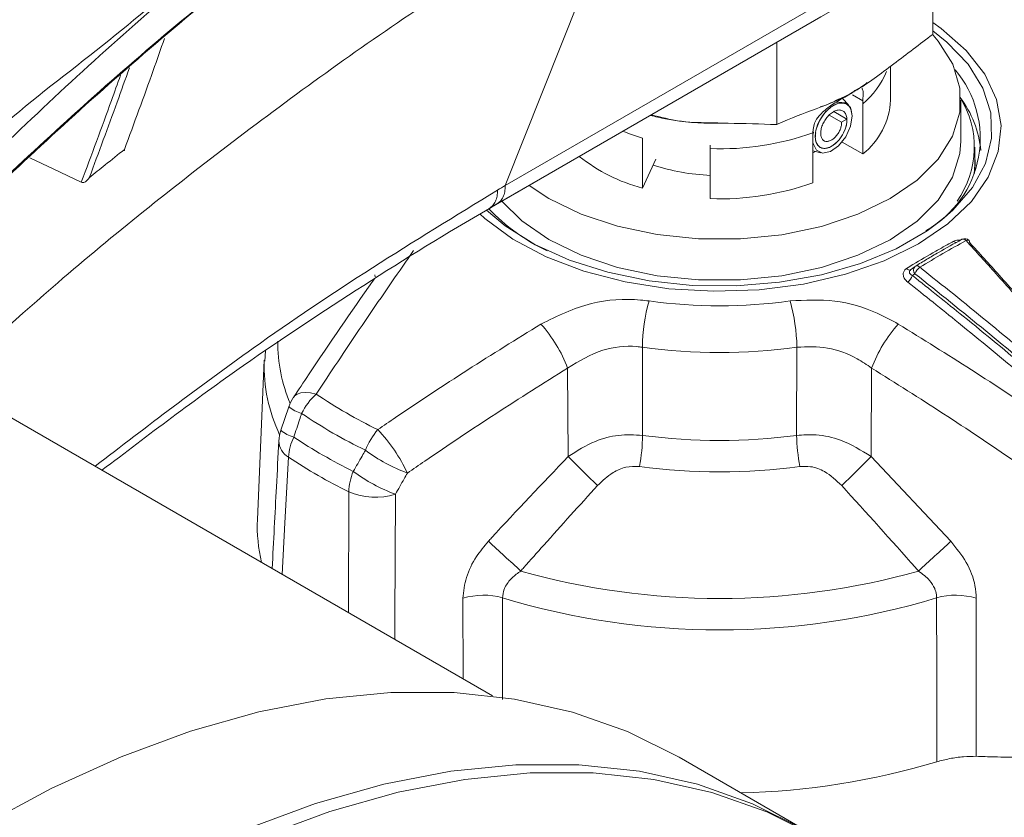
# Model space of a CAD drawing. Header units: millimetres. Extents: x 0 to 1118, y 0 to 864.
# Tile 232 of 256: x 302 to 314, y 645 to 655. Entities that reach past the tile are written whole.
import ezdxf

# ---------------------------------------------------------------- set-up
doc = ezdxf.new("R2010")
doc.units = ezdxf.units.MM

msp = doc.modelspace()

# ---------------------------------------------------------------- linework, layer by layer
at = {"color": 7, "linetype": 'Continuous', "lineweight": 15}
for p, q in [((307.9411, 646.624), (287.9297, 658.1764)), ((313.4146, 655.8672), (313.4146, 654.8454)), ((312.354, 655.255), (307.9951, 652.7387)), ((307.8998, 652.6836), (312.0252, 655.0651)), ((311.4749, 654.7474), (311.4749, 653.7257)), ((312.8899, 654.0305), (312.8899, 654.4516)), ((312.3688, 653.9719), (312.2926, 654.0508)), ((313.7649, 653.5202), (313.7649, 654.0305)), ((312.3477, 653.7937), (312.1864, 653.8868)), ((312.5447, 653.9822), (312.5447, 653.3602)), ((312.1266, 653.8435), (312.2803, 653.7548)), ((312.2803, 653.7548), (312.3477, 653.7937)), ((312.415, 653.8353), (312.4149, 653.8346)), ((310.7439, 653.7477), (310.6495, 653.749)), ((309.8041, 652.9363), (309.8041, 653.5583)), ((311.926, 653.0031), (311.926, 653.625)), ((310.6488, 653.468), (310.6493, 653.4275)), ((310.6493, 653.4275), (310.6493, 652.8056)), ((311.926, 653.3996), (312.0243, 653.3751)), ((312.5447, 653.3602), (312.2872, 653.5089)), ((313.9399, 653.265), (313.9399, 653.4465)), ((309.8041, 652.9363), (309.971, 653.2958)), ((311.9196, 653.3704), (311.9558, 653.3922)), ((313.9422, 653.241), (313.9399, 653.3388)), ((302.8392, 653.0056), (302.8266, 653.0098)), ((307.9951, 652.7387), (307.9014, 652.6846)), ((313.7739, 652.2969), (313.7777, 652.2995)), ((313.1952, 651.9624), (313.1399, 651.9196)), ((305.1181, 650.9138), (305.1104, 650.7862)), ((305.1014, 650.7996), (305.0167, 648.8176)), ((305.409, 650.2194), (305.3099, 649.9267)), ((311.8147, 644.9652), (310.2604, 645.8625))]:
    msp.add_line(p, q, dxfattribs=at)
at = {"color": 9, "linetype": 'Continuous', "lineweight": 0}
for p, q in [((308.0986, 652.9676), (309.6153, 656.7871)), ((308.0986, 652.9676), (312.462, 655.4865)), ((312.5459, 654.0229), (312.418, 654.0968)), ((313.933, 653.123), (313.9422, 653.241)), ((306.4795, 651.8315), (306.4788, 651.8569)), ((313.1943, 651.8715), (313.1642, 651.8482)), ((309.804, 650.9589), (309.8071, 649.8629)), ((311.7227, 649.8629), (311.7258, 650.9589)), ((308.8816, 649.6), (308.8742, 650.6999)), ((312.6556, 650.6999), (312.6482, 649.6)), ((312.6482, 649.6), (313.6407, 648.5464)), ((306.1476, 647.6594), (306.1516, 649.1607)), ((307.5742, 646.8358), (307.5732, 647.838)), ((313.9566, 647.838), (313.9546, 645.8738))]:
    msp.add_line(p, q, dxfattribs=at)
at = {"color": 7, "linetype": 'Continuous', "lineweight": 15, "flags": 128}
for points in [[(313.2398, 652.2445), (313.6047, 652.4922), (313.8961, 652.7705), (314.1064, 653.0721), (314.2302, 653.3894), (314.2642, 653.7139), (314.2076, 654.0375), (314.0618, 654.3515), (313.8306, 654.6481), (313.52, 654.9193), (313.4146, 654.9934)], [(308.3943, 652.9691), (308.642, 652.8068), (309.0424, 652.6126), (309.495, 652.4614), (309.9863, 652.358), (310.5012, 652.3053), (311.0242, 652.3051), (311.5392, 652.3573), (312.0308, 652.4604), (312.4838, 652.6111), (312.8847, 652.805), (313.2211, 653.0361), (313.4829, 653.2974), (313.6621, 653.581), (313.7533, 653.8783), (313.7537, 654.1802), (313.6633, 654.4775), (313.4848, 654.7612), (313.4213, 654.8353)], [(312.2245, 654.0002), (312.2426, 654.0049), (312.3318, 653.998), (312.3928, 653.938), (312.415, 653.8353)], [(312.415, 653.8325), (312.3937, 653.7044), (312.3335, 653.5738), (312.2448, 653.4632), (312.1429, 653.3917), (312.0453, 653.3717), (311.9688, 653.4065), (311.9267, 653.4901), (311.926, 653.494)], [(308.0572, 652.7745), (308.3062, 652.5278), (308.642, 652.2964), (309.0424, 652.1022), (309.495, 651.9511), (309.9863, 651.8476), (310.5012, 651.795), (311.0242, 651.7948), (311.5392, 651.847), (312.0308, 651.95), (312.4838, 652.1008), (312.8847, 652.2946), (313.2211, 652.5257), (313.4829, 652.7871), (313.6621, 653.0707), (313.7533, 653.3679), (313.7649, 653.5202)], [(311.926, 653.6064), (311.9262, 653.6082), (311.9316, 653.6355)], [(302.8266, 653.0098), (302.4854, 653.1719), (302.1854, 653.3144)], [(313.9399, 653.265), (313.9392, 653.2261), (313.9291, 653.1142)], [(313.5285, 652.5417), (313.3457, 652.406), (312.9601, 652.1834), (312.5177, 651.9994), (312.0299, 651.8587), (311.5093, 651.7651), (310.9695, 651.7209), (310.4243, 651.7272), (309.888, 651.7839), (309.3744, 651.8896), (308.8967, 652.0415), (308.4675, 652.2356), (308.0978, 652.467), (307.8638, 652.6628)], [(307.7825, 652.6159), (307.845, 652.5592), (308.1924, 652.3032), (308.6064, 652.0827), (309.0763, 651.9035), (309.5899, 651.77), (310.134, 651.6858), (310.6944, 651.6532), (311.2567, 651.6728), (311.8062, 651.7442), (312.3287, 651.8656), (312.8107, 652.0339), (313.2398, 652.2445)], [(310.2604, 645.8625), (309.6192, 646.1816), (308.9363, 646.4229), (308.2159, 646.5846), (307.4616, 646.666), (306.6774, 646.6666), (305.8671, 646.5864), (305.0349, 646.4258), (304.1852, 646.1857), (303.3221, 645.8673), (302.45, 645.4721), (301.5736, 645.0023)], [(311.8155, 644.9648), (311.1736, 645.2843), (310.4907, 645.5256), (309.7703, 645.6873), (309.016, 645.7686), (308.2317, 645.7692), (307.4215, 645.689), (306.5893, 645.5285), (305.7395, 645.2884), (304.8764, 644.9699)], [(311.9915, 644.8631), (311.3503, 645.1823), (310.6674, 645.4235), (309.947, 645.5852), (309.1928, 645.6666), (308.4085, 645.6672), (307.5982, 645.587), (306.7661, 645.4264), (305.9163, 645.1863), (305.0532, 644.8679)]]:
    msp.add_lwpolyline(points, dxfattribs=at)
at = {"color": 9, "linetype": 'Continuous', "lineweight": 0, "flags": 128}
for points in [[(313.4146, 654.8923), (313.5915, 654.7517), (313.8546, 654.476), (314.0376, 654.1795), (314.1359, 653.8699), (314.1469, 653.5552), (314.0703, 653.2435), (313.9081, 652.943), (313.6644, 652.6614), (313.5285, 652.5417)], [(309.8041, 653.5583), (309.6574, 653.6055), (309.5599, 653.642)], [(313.8305, 652.2839), (313.8407, 652.2875), (313.85, 652.2893), (313.858, 652.2892), (313.8645, 652.2873), (313.8687, 652.284)], [(313.0891, 651.9363), (313.0967, 651.93), (313.1044, 651.9249), (313.1121, 651.9211), (313.1196, 651.9186), (313.1268, 651.9175), (313.1334, 651.9179), (313.1394, 651.9197), (313.1446, 651.9228)], [(305.7484, 650.3763), (305.6771, 650.3919), (305.6122, 650.3969), (305.5559, 650.3913), (305.5098, 650.3751), (305.4755, 650.349), (305.4646, 650.3349)], [(305.4036, 649.5925), (305.3595, 648.7754), (305.3251, 648.1342)], [(306.7325, 649.1312), (306.7256, 647.5664), (306.7246, 647.3263)], [(308.0659, 647.8434), (308.0652, 646.9195), (308.065, 646.5806)], [(313.4653, 645.805), (313.4646, 646.9195), (313.4639, 647.8434)]]:
    msp.add_lwpolyline(points, dxfattribs=at)
at = {"color": 9, "linetype": 'Continuous', "lineweight": 0}
for centre, radius, start, end in [((311.8641, 654.7877), 1.0545, 310.19257, 337.66712), ((310.7817, 656.7969), 3.372, 267.74946, 289.83653), ((313.7934, 652.2553), 0.0469, 37.62868, 109.51195), ((313.7255, 652.3239), 0.0684, 224.88523, 254.31167), ((313.2428, 651.9165), 0.0661, 135.9633, 222.86184), ((313.3763, 651.7967), 0.1968, 128.01516, 157.65866), ((313.2181, 651.9231), 0.0468, 37.67939, 110.30304), ((312.9826, 651.9224), 0.1962, 308.26625, 337.79874), ((312.1246, 650.9153), 2.3209, 164.54743, 178.92194), ((310.7649, 657.8426), 6.3697, 262.08279, 277.91721), ((309.406, 650.9154), 2.3202, 1.07563, 15.45499), ((307.2443, 650.0851), 1.742, 20.66658, 41.81239), ((314.2855, 650.0851), 1.742, 138.18814, 159.33398), ((307.1963, 651.0196), 1.9276, 179.63184, 203.1753), ((310.7649, 657.8683), 6.9759, 262.08285, 277.91715), ((307.0989, 650.7285), 1.9988, 178.27389, 205.40512), ((306.2725, 649.792), 0.785, 131.89399, 154.03938), ((309.2208, 655.5066), 6.195, 235.90793, 244.09745), ((305.659, 650.5017), 0.3775, 228.3421, 255.86061), ((309.1643, 655.4506), 6.418, 235.90712, 244.09825), ((305.5624, 650.211), 0.3806, 228.23586, 255.9009), ((307.202, 649.3476), 0.9035, 139.53059, 158.59659), ((305.0103, 648.5137), 2.0688, 25.19414, 43.35478), ((307.4221, 649.9098), 2.3855, 349.52809, 358.87248), ((310.7649, 656.8541), 7.0565, 262.19934, 277.80066), ((314.1066, 649.9097), 2.3844, 181.12468, 190.4733), ((305.5255, 649.8023), 0.2427, 182.31783, 239.83214), ((306.0324, 649.5592), 0.6297, 153.3338, 176.97016), ((309.1226, 655.3164), 6.5815, 236.28692, 243.71845), ((307.614, 651.3658), 2.1028, 233.41468, 249.63715), ((319.8887, 660.4), 15.4206, 224.45592, 226.36193), ((301.6139, 660.4276), 15.4594, 313.64046, 315.54168), ((309.1015, 655.1344), 6.6624, 236.28627, 243.71911), ((310.7649, 656.7542), 7.3459, 262.1995, 277.80068), ((306.9056, 649.1259), 0.7548, 157.45669, 177.36137), ((307.459, 651.0969), 2.0956, 233.36249, 249.71556), ((306.4822, 649.9387), 0.8454, 246.9774, 287.22315), ((113.5298, 435.9981), 288.0144, 47.450636, 47.559451), ((506.8834, 437.2133), 286.3641, 132.439766, 132.549207), ((310.7649, 656.9621), 9.1265, 254.28167, 285.7184), ((307.8287, 647.0066), 0.8698, 74.17633, 107.08139), ((310.7649, 656.7998), 9.3543, 253.23, 286.77006), ((313.7011, 647.0066), 0.8698, 72.91806, 105.8235)]:
    msp.add_arc(centre, radius, start, end, dxfattribs=at)
at = {"color": 7, "linetype": 'Continuous', "lineweight": 15}
for centre, radius, start, end in [((312.6966, 653.5566), 1.3095, 298.98833, 40.40696), ((311.9896, 654.0702), 0.9012, 308.02211, 357.47545), ((312.7726, 653.4457), 1.1602, 324.53932, 32.19326), ((312.723, 653.2761), 1.2978, 5.6106, 37.36906), ((310.3456, 654.991), 2.1248, 231.40339, 255.23612), ((310.738, 655.6247), 2.5314, 251.5605, 267.99273), ((310.7817, 656.175), 3.372, 267.74946, 289.83653), ((309.6978, 654.4126), 2.5017, 223.83813, 244.50153), ((313.8133, 652.2335), 0.075, 42.37778, 118.33281), ((313.8514, 652.2706), 0.0219, 338.75298, 37.80045), ((313.2411, 651.9031), 0.075, 121.6111, 127.74566), ((305.8815, 650.0588), 0.5, 146.31796, 161.25662), ((305.7823, 649.7664), 0.5, 161.27814, 177.00497), ((306.9603, 648.7367), 1.9454, 177.6164, 193.51064), ((310.8196, 654.6384), 9.2211, 271.29166, 286.67352)]:
    msp.add_arc(centre, radius, start, end, dxfattribs=at)
for points, knots in [([(301.1533, 654.6153), (301.9069, 655.3828), (303.4143, 656.9179), (305.5345, 658.755), (307.3469, 660.1761), (308.758, 661.196), (310.2126, 662.1714), (311.2319, 662.7785), (311.7415, 663.0821)], [0, 0, 0, 0, 0.2526178, 0.5052404, 0.6315846, 0.7579226, 0.8789667, 1, 1, 1, 1]), ([(300.834, 652.0505), (301.5516, 652.7388), (302.9867, 654.1153), (305.3765, 656.0922), (307.8827, 657.9489), (309.7289, 659.0723), (310.6171, 659.6127)], [0, 0, 0, 0, 0.2546464, 0.509293, 0.7639464, 1, 1, 1, 1]), ([(310.5829, 659.5916), (309.6939, 659.0512), (307.846, 657.928), (305.338, 656.0712), (302.9637, 654.109), (301.5433, 652.7476), (300.841, 652.0745)], [0, 0, 0, 0, 0.2374351, 0.4935312, 0.7495871, 1, 1, 1, 1]), ([(301.1641, 650.5363), (301.6147, 650.9463), (302.7336, 651.9645), (304.6932, 653.524), (307.025, 655.2194), (308.7507, 656.2638), (309.6153, 656.787)], [0, 0, 0, 0, 0.1833175, 0.4552417, 0.7270912, 1, 1, 1, 1]), ([(303.3626, 653.4162), (303.4835, 653.7438), (303.653, 654.2031), (303.8143, 654.6627), (303.8606, 654.7945)], [0, 0, 0, 0, 0.713153, 1, 1, 1, 1]), ([(311.4749, 653.7257), (311.4804, 653.7283), (311.6457, 653.8062), (311.9652, 653.9169), (312.4473, 654.1124), (312.9313, 654.4814), (313.2531, 654.7239), (313.4146, 654.8454)], [0, 0, 0, 0, 0.0085045, 0.2544671, 0.5000118, 0.7492578, 1, 1, 1, 1]), ([(311.9272, 653.6658), (311.9317, 653.6921), (311.942, 653.7516), (312.0087, 653.8492), (312.123, 653.9483), (312.2554, 654.0301), (312.3673, 654.0936), (312.4137, 654.1206), (312.4362, 654.1337)], [0, 0, 0, 0, 0.126593, 0.28617167, 0.50557828, 0.72755061, 0.86760382, 1, 1, 1, 1]), ([(312.4625, 654.1578), (312.4239, 654.1316), (312.3619, 654.0894), (312.2751, 654.0538), (312.2424, 654.0404)], [0, 0, 0, 0, 0.6222939, 1, 1, 1, 1]), ([(312.5984, 654.2473), (312.5898, 654.2395), (312.5568, 654.2096), (312.5026, 654.1798), (312.4625, 654.1578)], [0, 0, 0, 0, 0.2605341, 1, 1, 1, 1]), ([(312.5344, 654.1732), (312.5397, 654.1683), (312.5505, 654.1584), (312.5501, 654.1024), (312.5471, 654.046), (312.5459, 654.0229)], [0, 0, 0, 0, 0.3659331, 0.7404986, 1, 1, 1, 1]), ([(312.2424, 654.0404), (312.1809, 654.009), (312.112, 653.9739), (312.0257, 653.9485), (312.0165, 653.9458)], [0, 0, 0, 0, 0.8929914, 1, 1, 1, 1]), ([(312.5459, 654.0229), (312.5456, 654.0179), (312.5449, 654.0045), (312.5448, 653.9908), (312.5447, 653.9822)], [0, 0, 0, 0, 0.3770728, 1, 1, 1, 1]), ([(312.3477, 653.7937), (312.3472, 653.7727), (312.3462, 653.7305), (312.3246, 653.6592), (312.2897, 653.5888), (312.2426, 653.5248), (312.1873, 653.4732), (312.1286, 653.4391), (312.0715, 653.4259), (312.021, 653.4354), (311.9819, 653.4677), (311.9579, 653.5206), (311.9517, 653.5898), (311.9642, 653.67), (311.9951, 653.7543), (312.042, 653.8353), (312.1014, 653.906), (312.1682, 653.9597), (312.2369, 653.9912), (312.3015, 653.9972), (312.3558, 653.9763), (312.4013, 653.9257), (312.41, 653.8665), (312.415, 653.8325)], [0, 0, 0, 0, 0.03984848, 0.08038682, 0.12161884, 0.16354094, 0.20615903, 0.24946561, 0.29346332, 0.33815659, 0.38354141, 0.42961723, 0.47638334, 0.52384482, 0.5720019, 0.62084474, 0.67038017, 0.72061083, 0.77153788, 0.82315094, 0.87545718, 0.92845684, 1, 1, 1, 1]), ([(312.2803, 653.7548), (312.2804, 653.7418), (312.2806, 653.7156), (312.2679, 653.6704), (312.2465, 653.625), (312.2167, 653.5829), (312.181, 653.5481), (312.1423, 653.5243), (312.1041, 653.514), (312.0696, 653.5189), (312.0424, 653.5393), (312.025, 653.574), (312.0196, 653.6205), (312.0271, 653.6753), (312.0475, 653.7338), (312.0793, 653.7907), (312.1204, 653.8412), (312.1673, 653.8803), (312.2162, 653.9041), (312.2627, 653.9098), (312.3026, 653.8965), (312.3322, 653.8643), (312.3483, 653.8156), (312.3491, 653.754), (312.334, 653.6847), (312.3037, 653.6133), (312.2605, 653.5463), (312.2076, 653.4898), (312.1496, 653.4489), (312.0912, 653.4278), (312.0378, 653.4293), (311.994, 653.4536), (311.965, 653.4998), (311.9506, 653.5576), (311.9582, 653.6042), (311.9616, 653.6246)], [0, 0, 0, 0, 0.021219, 0.0429825, 0.065332, 0.088309, 0.1118758, 0.1359841, 0.1606807, 0.1860073, 0.2119185, 0.2383763, 0.2654189, 0.2930901, 0.3213481, 0.3501509, 0.3795412, 0.409558, 0.4401643, 0.4713123, 0.5030475, 0.5354103, 0.5683621, 0.6018559, 0.6359366, 0.6706476, 0.7059443, 0.7417823, 0.7782082, 0.8152665, 0.8529096, 0.8910953, 0.9298686, 0.9692696, 1, 1, 1, 1]), ([(311.966, 653.6636), (311.9662, 653.6651), (311.9701, 653.7016), (312.0087, 653.7821), (312.0775, 653.8846), (312.1669, 653.962), (312.2589, 653.9996), (312.3397, 653.9901), (312.3991, 653.9354), (312.4097, 653.8688), (312.415, 653.8353)], [0, 0, 0, 0, 0.0059076, 0.140339, 0.2773477, 0.4169292, 0.5590779, 0.7038083, 0.8506261, 1, 1, 1, 1]), ([(310.6495, 653.749), (310.5987, 653.7492), (310.41, 653.75), (310.1533, 653.7805), (309.965, 653.8246), (309.9019, 653.8394)], [0, 0, 0, 0, 0.19640384, 0.73033596, 1, 1, 1, 1]), ([(309.9153, 653.8471), (310.0319, 653.8171), (310.3514, 653.7348), (310.8707, 653.7482), (311.2733, 653.7332), (311.4749, 653.7257)], [0, 0, 0, 0, 0.22283897, 0.61102405, 1, 1, 1, 1]), ([(311.926, 653.625), (311.926, 653.6336), (311.9262, 653.6473), (311.9269, 653.6607), (311.9272, 653.6658)], [0, 0, 0, 0, 0.6229272, 1, 1, 1, 1]), ([(302.9256, 653.0648), (302.9916, 653.1183), (303.1365, 653.2358), (303.2829, 653.3526), (303.3626, 653.4162)], [0, 0, 0, 0, 0.4556977, 1, 1, 1, 1]), ([(303.3504, 653.4064), (303.3519, 653.4058), (303.357, 653.4041), (303.3623, 653.4045), (303.3657, 653.4074), (303.3647, 653.4121), (303.363, 653.4154), (303.3626, 653.4161), (303.3626, 653.4162)], [0, 0, 0, 0, 0.1105433, 0.3555077, 0.6241527, 0.9325619, 0.9885152, 1, 1, 1, 1]), ([(302.8392, 653.0056), (302.8429, 653.0053), (302.8515, 653.0045), (302.8692, 653.0105), (302.897, 653.0283), (302.9155, 653.0496), (302.9255, 653.0646), (302.9256, 653.0648)], [0, 0, 0, 0, 0.1020234, 0.2448454, 0.4940747, 0.9932011, 1, 1, 1, 1]), ([(307.9014, 652.6846), (307.9014, 652.6846), (307.3686, 652.377), (306.3297, 651.7292), (304.6987, 650.6566), (303.6606, 649.8678), (303.0827, 649.4287)], [0, 0, 0, 0, 0.00000202, 0.30677919, 0.61411014, 1, 1, 1, 1]), ([(313.1994, 651.9653), (313.2467, 651.9942), (313.3424, 652.0525), (313.5338, 652.1649), (313.6781, 652.2442), (313.7739, 652.2969)], [0, 0, 0, 0, 0.24745, 0.500008, 1, 1, 1, 1]), ([(313.8719, 652.2626), (313.9955, 652.1264), (314.2642, 651.8303), (314.7512, 651.2823), (315.1122, 650.8637), (315.33, 650.6111)], [0, 0, 0, 0, 0.2526071, 0.5490281, 1, 1, 1, 1]), ([(306.4733, 651.8089), (306.4651, 651.7974), (306.1894, 651.411), (305.8535, 650.92), (305.5283, 650.4283), (305.4659, 650.334)], [0, 0, 0, 0, 0.0242016, 0.8128552, 1, 1, 1, 1]), ([(305.283, 649.7925), (305.2731, 649.6031), (305.2454, 649.0743), (305.2179, 648.5456), (305.2002, 648.2063)], [0, 0, 0, 0, 0.35826685, 1, 1, 1, 1]), ([(313.9546, 645.8738), (313.9035, 645.8735), (313.8012, 645.8729), (313.6245, 645.8481), (313.5178, 645.8192), (313.4653, 645.805)], [0, 0, 0, 0, 0.3366582, 0.6738451, 1, 1, 1, 1]), ([(313.9546, 645.8738), (314.0299, 645.8713), (314.2153, 645.8653), (314.3999, 645.8619), (314.5095, 645.8598)], [0, 0, 0, 0, 0.40607431, 1, 1, 1, 1])]:
    msp.add_open_spline(points, degree=3, knots=knots, dxfattribs=at)
at = {"color": 9, "linetype": 'Continuous', "lineweight": 0}
for points, knots in [([(300.8626, 652.6045), (300.8626, 652.6045), (301.313, 653.3845), (303.1798, 654.6899), (305.4452, 656.7649), (307.6518, 658.346), (309.4526, 659.534), (310.3676, 660.0757), (310.825, 660.3465)], [0, 0, 0, 0, 0.000001, 0.2550831, 0.5101914, 0.7653421, 0.8826747, 1, 1, 1, 1]), ([(310.8592, 660.286), (310.8592, 660.286), (310.3964, 660.0188), (309.4915, 659.4715), (307.6832, 658.2876), (305.5201, 656.6946), (303.0902, 654.6637), (301.6326, 653.2506), (300.9039, 652.544)], [0, 0, 0, 0, 0.0000009, 0.1172982, 0.2346026, 0.4897414, 0.7448714, 1, 1, 1, 1]), ([(303.4248, 654.4321), (303.3741, 654.2894), (303.2122, 653.8335), (303.0424, 653.3779), (302.9256, 653.0648)], [0, 0, 0, 0, 0.31290743, 1, 1, 1, 1]), ([(302.8266, 653.0098), (302.953, 653.348), (303.1187, 653.7912), (303.2764, 654.2347), (303.3137, 654.3398)], [0, 0, 0, 0, 0.7630122, 1, 1, 1, 1]), ([(302.9971, 649.4782), (303.6418, 649.9724), (304.7437, 650.8172), (306.4356, 651.9535), (307.4809, 652.5924), (308.0039, 652.9122)], [0, 0, 0, 0, 0.4133407, 0.7064301, 1, 1, 1, 1]), ([(308.0039, 652.9122), (308.0027, 652.8863), (308.0002, 652.8347), (307.9793, 652.7703), (307.9475, 652.7175), (307.9168, 652.6956), (307.9014, 652.6846)], [0, 0, 0, 0, 0.24998964, 0.49998191, 0.74998354, 1, 1, 1, 1]), ([(308.0986, 652.9676), (308.0973, 652.9416), (308.0947, 652.8896), (308.0735, 652.8249), (308.0414, 652.7718), (308.0105, 652.7497), (307.9951, 652.7387)], [0, 0, 0, 0, 0.2499928, 0.4999988, 0.7499982, 1, 1, 1, 1]), ([(308.0039, 652.9122), (308.0046, 652.9126), (308.0362, 652.931), (308.0677, 652.9497), (308.0987, 652.9676), (308.0987, 652.9676)], [0, 0, 0, 0, 0.0213781, 0.9998889, 1, 1, 1, 1]), ([(313.0891, 651.9363), (313.1156, 651.9525), (313.2366, 652.0268), (313.4206, 652.1346), (313.5901, 652.2288), (313.6649, 652.2692), (313.677, 652.2757)], [0, 0, 0, 0, 0.1352024, 0.6179198, 0.9383147, 1, 1, 1, 1]), ([(313.8305, 652.2839), (313.8303, 652.2838), (313.7345, 652.2321), (313.5425, 652.1253), (313.351, 652.0096), (313.2551, 651.9517)], [0, 0, 0, 0, 0.0011083, 0.5000047, 1, 1, 1, 1]), ([(313.7592, 652.2888), (313.7588, 652.2888), (313.7434, 652.2923), (313.7128, 652.2897), (313.6889, 652.2803), (313.677, 652.2757)], [0, 0, 0, 0, 0.014258, 0.5075309, 1, 1, 1, 1]), ([(315.29, 650.6295), (315.0719, 650.8825), (314.7105, 651.3018), (314.2232, 651.8508), (313.9543, 652.1474), (313.8305, 652.2839)], [0, 0, 0, 0, 0.45095913, 0.74738138, 1, 1, 1, 1]), ([(306.9594, 652.1605), (306.779, 651.9007), (306.4187, 651.3816), (306.0155, 650.7802), (305.7924, 650.4428), (305.7484, 650.3763)], [0, 0, 0, 0, 0.4457912, 0.8907802, 1, 1, 1, 1]), ([(313.0891, 651.9363), (313.082, 651.9311), (313.0642, 651.9181), (313.0477, 651.8878), (313.0467, 651.8475), (313.0652, 651.8044), (313.0912, 651.7803), (313.1041, 651.7683)], [0, 0, 0, 0, 0.1316088, 0.3267648, 0.5406153, 0.7705606, 1, 1, 1, 1]), ([(313.2551, 651.9517), (313.2751, 651.9359), (313.5704, 651.7021), (314.1684, 651.2205), (314.7403, 650.7387), (315.0408, 650.4856)], [0, 0, 0, 0, 0.0332551, 0.4921646, 1, 1, 1, 1]), ([(313.1642, 651.8482), (313.1559, 651.8527), (313.1396, 651.8613), (313.1265, 651.878), (313.124, 651.891), (313.1255, 651.9014), (313.1287, 651.9082), (313.1344, 651.915), (313.1378, 651.9176), (313.1401, 651.9192)], [0, 0, 0, 0, 0.2648695, 0.5154676, 0.682839, 0.7332847, 0.8847502, 0.9236701, 1, 1, 1, 1]), ([(313.1642, 651.8482), (313.3749, 651.6805), (313.8602, 651.2944), (314.4634, 650.7963), (314.855, 650.4644), (314.9761, 650.3619)], [0, 0, 0, 0, 0.3464858, 0.7979829, 1, 1, 1, 1]), ([(314.9765, 650.4071), (314.9477, 650.4315), (314.6485, 650.686), (314.0569, 651.1811), (313.4884, 651.6361), (313.1943, 651.8715)], [0, 0, 0, 0, 0.0488394, 0.5078528, 1, 1, 1, 1]), ([(314.9123, 650.2836), (314.7914, 650.386), (314.4005, 650.7174), (313.7985, 651.215), (313.3143, 651.6008), (313.1041, 651.7683)], [0, 0, 0, 0, 0.20202501, 0.65353074, 1, 1, 1, 1]), ([(308.5427, 651.2465), (308.7467, 651.3463), (309.1336, 651.5356), (309.6182, 651.5664), (309.8527, 651.5379), (309.8875, 651.5336)], [0, 0, 0, 0, 0.4871149, 0.9237842, 1, 1, 1, 1]), ([(311.6423, 651.5336), (311.8273, 651.5436), (312.1951, 651.5633), (312.6587, 651.4269), (312.9015, 651.2935), (312.9871, 651.2465)], [0, 0, 0, 0, 0.3959669, 0.7869005, 1, 1, 1, 1]), ([(306.5146, 649.934), (306.5875, 649.9838), (306.9577, 650.2362), (307.6304, 650.6821), (308.2384, 651.0582), (308.5427, 651.2465)], [0, 0, 0, 0, 0.1092204, 0.5542091, 1, 1, 1, 1]), ([(312.9871, 651.2465), (313.2914, 651.0582), (313.8994, 650.6821), (314.5721, 650.2362), (314.9423, 649.9838), (315.0152, 649.934)], [0, 0, 0, 0, 0.445794, 0.8907795, 1, 1, 1, 1]), ([(309.804, 650.9589), (309.7801, 650.9619), (309.618, 650.9818), (309.2767, 650.9439), (309.0147, 650.7851), (308.8742, 650.6999)], [0, 0, 0, 0, 0.0743211, 0.5037375, 1, 1, 1, 1]), ([(312.6556, 650.6999), (312.5961, 650.7397), (312.4302, 650.8509), (312.111, 650.9735), (311.8536, 650.9638), (311.7258, 650.9589)], [0, 0, 0, 0, 0.2194741, 0.6124387, 1, 1, 1, 1]), ([(308.8742, 650.6999), (308.576, 650.5123), (307.9797, 650.1373), (307.3185, 649.6945), (306.9542, 649.4438), (306.8823, 649.3944)], [0, 0, 0, 0, 0.4454176, 0.8906588, 1, 1, 1, 1]), ([(314.6475, 649.3944), (314.5756, 649.4438), (314.2113, 649.6945), (313.5501, 650.1373), (312.9538, 650.5123), (312.6556, 650.6999)], [0, 0, 0, 0, 0.1093413, 0.5545821, 1, 1, 1, 1]), ([(305.5668, 650.1356), (305.558, 650.1091), (305.5256, 650.0111), (305.4933, 649.9132), (305.4696, 649.8418)], [0, 0, 0, 0, 0.2710524, 1, 1, 1, 1]), ([(308.8816, 649.6), (308.9912, 649.6696), (309.183, 649.7915), (309.5089, 649.878), (309.7064, 649.868), (309.8071, 649.8629)], [0, 0, 0, 0, 0.3953853, 0.6917512, 1, 1, 1, 1]), ([(311.7227, 649.8629), (311.803, 649.8682), (311.9856, 649.8802), (312.3155, 649.808), (312.5257, 649.6766), (312.6482, 649.6)], [0, 0, 0, 0, 0.2471611, 0.5613263, 1, 1, 1, 1]), ([(306.2084, 649.4153), (306.2454, 649.479), (306.2961, 649.5663), (306.347, 649.6536), (306.3607, 649.6773)], [0, 0, 0, 0, 0.7289484, 1, 1, 1, 1]), ([(307.8891, 648.5464), (307.9021, 648.5605), (308.2282, 648.9161), (308.5615, 649.2649), (308.8816, 649.6)], [0, 0, 0, 0, 0.03965948, 1, 1, 1, 1]), ([(309.7679, 649.4762), (309.7111, 649.4772), (309.5967, 649.479), (309.4107, 649.3953), (309.3077, 649.2976), (309.2469, 649.2399)], [0, 0, 0, 0, 0.2874971, 0.5791362, 1, 1, 1, 1]), ([(312.2829, 649.2399), (312.2152, 649.3034), (312.1031, 649.4087), (311.9122, 649.4823), (311.8071, 649.4781), (311.7619, 649.4762)], [0, 0, 0, 0, 0.4646395, 0.770159, 1, 1, 1, 1]), ([(306.8823, 649.3944), (306.8688, 649.3706), (306.8188, 649.2829), (306.7689, 649.1952), (306.7325, 649.1312)], [0, 0, 0, 0, 0.2710153, 1, 1, 1, 1]), ([(309.2469, 649.2399), (309.0227, 648.9933), (308.715, 648.6551), (308.3995, 648.2983), (308.305, 648.1911), (308.2924, 648.1769)], [0, 0, 0, 0, 0.6998938, 0.9602074, 1, 1, 1, 1]), ([(313.2374, 648.1769), (313.2248, 648.1911), (312.9099, 648.5484), (312.5901, 648.9012), (312.2829, 649.2399)], [0, 0, 0, 0, 0.0397939, 1, 1, 1, 1]), ([(307.8891, 648.5464), (307.8376, 648.4843), (307.7227, 648.346), (307.5997, 648.0966), (307.5821, 647.9242), (307.5732, 647.838)], [0, 0, 0, 0, 0.28943, 0.6444434, 1, 1, 1, 1]), ([(313.9566, 647.838), (313.9532, 647.8899), (313.9438, 648.0354), (313.8465, 648.2906), (313.7092, 648.4612), (313.6407, 648.5464)], [0, 0, 0, 0, 0.2175468, 0.6095204, 1, 1, 1, 1]), ([(308.2924, 648.1769), (308.2547, 648.15), (308.1743, 648.0927), (308.1118, 648.008), (308.0736, 647.9226), (308.0694, 647.8794), (308.0659, 647.8434)], [0, 0, 0, 0, 0.3119988, 0.6652635, 0.7209672, 1, 1, 1, 1]), ([(313.2374, 648.1769), (313.2873, 648.1401), (313.3708, 648.0786), (313.4318, 647.9824), (313.4594, 647.9087), (313.4621, 647.8694), (313.4639, 647.8434)], [0, 0, 0, 0, 0.4151081, 0.69375009, 0.79691927, 1, 1, 1, 1])]:
    msp.add_open_spline(points, degree=3, knots=knots, dxfattribs=at)

doc.saveas('drawing.dxf')
